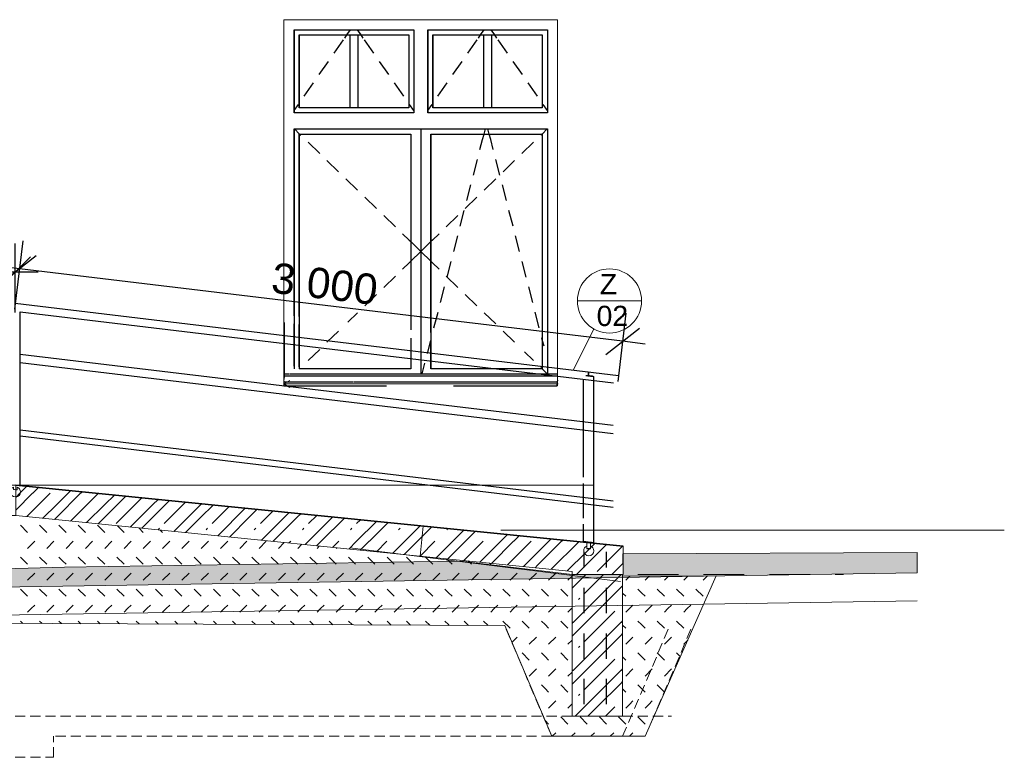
# Model space of a CAD drawing. Header units: millimetres. Extents: x 126830 to 197420, y -10585 to 21156.
# Tile 56 of 100: x 182901 to 187763, y -5139 to -1495. Entities that reach past the tile are written whole.
import ezdxf

# ---------------------------------------------------------------- set-up
doc = ezdxf.new("R2010")
doc.units = ezdxf.units.MM
doc.header["$MEASUREMENT"] = 0
for name, pattern in [('Čárkovaná', [325, 200, -125]), ('čárkovaná 3', [75, 50, -25]), ('Čárkovaná M', [225, 125, -100])]:
    doc.linetypes.add(name, pattern=pattern)
for name, color, linetype in [('Konstrukce - nenosné', 7, 'Continuous'), ('Nové_0', 7, 'Continuous'), ('Nové_Konstrukce - nosné', 7, 'Continuous'), ('Nové_Kóty - SP', 7, 'Continuous'), ('Popis', 7, 'Continuous'), ('Popis_CZ', 7, 'Continuous'), ('Situace - terén', 7, 'Continuous'), ('TZB - VZT', 7, 'Continuous'), ('Výplně - Povrchové', 7, 'Continuous')]:
    doc.layers.add(name, color=color, linetype=linetype)
doc.styles.add('GENEROVANÝ_STYL_1', font='txt')
doc.styles.add('GENEROVANÝ_STYL_2', font='txt')
doc.dimstyles.new('GENEROVANÝ_STYL__7', dxfattribs={"dimtxt": 150, "dimasz": 142.5, "dimexe": 0.18, "dimexo": 200, "dimgap": 0, "dimtad": 1, "dimdec": 0, "dimzin": 0, "dimdsep": 46, "dimtxsty": 'GENEROVANÝ_STYL_2', "dimblk": 'ARROWHEAD_6', "dimblk1": 'ARROWHEAD_6', "dimblk2": 'ARROWHEAD_6', "dimcen": 0.09, "dimclrd": 1, "dimclre": 1, "dimclrt": 1, "dimazin": 0, "dimtfac": 1, "dimtdec": 4, "dimtmove": 0, "dimatfit": 3, "dimfxl": 1, "dimtolj": 1, "dimtzin": 0, "dimarcsym": 0})
doc.dimstyles.new('GENEROVANÝ_STYL__8', dxfattribs={"dimtxt": 150, "dimasz": 142.5, "dimexe": 0.18, "dimexo": 200, "dimgap": 0, "dimtad": 1, "dimtih": 1, "dimtoh": 1, "dimdec": 0, "dimzin": 0, "dimdsep": 46, "dimtxsty": 'GENEROVANÝ_STYL_2', "dimblk": 'ARROWHEAD_6', "dimblk1": 'ARROWHEAD_6', "dimblk2": 'ARROWHEAD_6', "dimcen": 0.09, "dimclrd": 1, "dimclre": 1, "dimclrt": 1, "dimazin": 0, "dimtfac": 1, "dimtdec": 4, "dimtmove": 0, "dimatfit": 3, "dimfxl": 1, "dimtolj": 1, "dimtzin": 0, "dimarcsym": 0})

# ---------------------------------------------------------------- blocks, each defined once
blk = doc.blocks.new('*X170', base_point=(40059.5, 0))
at = {"layer": 'Konstrukce - nenosné', "color": 7, "linetype": 'Continuous', "lineweight": 13}
for p, q in [((182881.4, -3855.5), (182902.1, -3834.9)), ((182881.4, -3918), (182964.6, -3834.9)), ((182902.1, -3834.9), (182936.8, -3800.2)), ((182936.4, -3950.2), (183051.7, -3834.9)), ((182965.3, -3834.9), (182994.3, -3806)), ((183083.7, -3890.8), (183139.6, -3834.9)), ((183083.7, -3953.3), (183202.1, -3834.9)), ((183139.6, -3834.9), (183152.6, -3821.9)), ((183152.3, -3971.9), (183288.6, -3835.5)), ((183202.8, -3834.9), (183210.1, -3827.6)), ((183321.2, -3890.8), (183368.4, -3843.5)), ((183321.2, -3953.3), (183425.2, -3849.2)), ((183377, -3984.6), (183504.4, -3857.2)), ((183558.7, -3890.8), (183584.3, -3865.2)), ((183558.7, -3953.3), (183641.1, -3870.9)), ((183614.5, -3984.6), (183720.2, -3878.9)), ((183796.2, -3890.8), (183800.1, -3886.9)), ((183015.6, -3958.1), (183083.7, -3890)), ((183231.4, -3979.8), (183321.2, -3890)), ((183447.2, -4001.5), (183558.7, -3890)), ((183663, -4023.2), (183796.2, -3890)), ((183796.2, -3953.3), (183856.9, -3892.6)), ((183852, -3984.6), (183936.1, -3900.5)), ((183878.8, -4044.9), (184015.2, -3908.5)), ((184033.7, -3953.3), (184072.7, -3914.3)), ((184089.5, -3984.6), (184151.9, -3922.2)), ((184094.7, -4066.6), (184231.1, -3930.2)), ((184271.2, -3953.3), (184288.6, -3935.9)), ((183073.1, -3963.9), (183083.7, -3953.3)), ((183288.9, -3985.6), (183321.2, -3953.3)), ((183504.7, -4007.3), (183558.7, -3953.3)), ((183720.5, -4029), (183796.2, -3953.3)), ((183936.3, -4050.7), (184033.7, -3953.3)), ((184152.8, -4071.7), (184271.2, -3953.3)), ((184327, -3984.6), (184367.7, -3943.9)), ((184327.1, -4071.7), (184446.9, -3951.8)), ((184390.3, -4071.7), (184504.4, -3957.6)), ((184564.5, -3984.6), (184583.6, -3965.6)), ((184564.6, -4071.7), (184662.7, -3973.5)), ((184627.8, -4071.7), (184720.2, -3979.3)), ((183584.6, -4014.5), (183591.7, -4007.5)), ((183822.1, -4014.5), (183829.2, -4007.5)), ((184059.6, -4014.5), (184066.7, -4007.5)), ((184297.1, -4014.5), (184304.2, -4007.5)), ((184534.6, -4014.5), (184541.7, -4007.5)), ((184772.1, -4014.5), (184779.2, -4007.5)), ((184802.1, -4071.7), (184878.6, -3995.2)), ((184865.3, -4071.7), (184936, -4001)), ((185009.6, -4014.5), (185015.2, -4008.9)), ((185039.6, -4071.7), (185094.4, -4016.9)), ((185102.8, -4071.7), (185151.9, -4022.6)), ((184151.4, -4072.3), (184152.1, -4071.7)), ((184230.6, -4080.2), (184239.2, -4071.7)), ((184310.5, -4088.3), (184327.1, -4071.7)), ((184367.3, -4094), (184389.6, -4071.7)), ((184446.4, -4101.9), (184476.7, -4071.7)), ((184526.3, -4110), (184564.6, -4071.7)), ((184583.1, -4115.7), (184627.1, -4071.7)), ((184662.2, -4123.6), (184714.2, -4071.7)), ((184746.2, -4127.5), (184802.1, -4071.7)), ((184798.9, -4137.4), (184864.6, -4071.7)), ((184878, -4145.3), (184951.7, -4071.7)), ((184983.7, -4127.5), (185039.6, -4071.7)), ((185014.7, -4159.1), (185102.1, -4071.7)), ((185093.8, -4167), (185189.2, -4071.7)), ((185221.2, -4127.5), (185277.1, -4071.7)), ((185230.5, -4180.8), (185339.6, -4071.7)), ((185277.1, -4071.7), (185310.2, -4038.5)), ((185309.7, -4188.7), (185426.7, -4071.7)), ((185340.3, -4071.7), (185367.7, -4044.3)), ((185458.7, -4127.5), (185514.6, -4071.7)), ((185458.7, -4190), (185577.1, -4071.7)), ((185514.6, -4071.7), (185526, -4060.2)), ((185525.5, -4210.4), (185662, -4073.9)), ((185577.8, -4071.7), (185583.5, -4066)), ((185696.2, -4127.5), (185741.9, -4081.9)), ((184741.4, -4131.6), (184746.2, -4126.8)), ((184957.2, -4153.3), (184983.7, -4126.8)), ((185173, -4175), (185221.2, -4126.8)), ((185388.8, -4196.7), (185458.7, -4126.8)), ((185604.6, -4218.4), (185696.2, -4126.8)), ((185696.2, -4190), (185798.7, -4087.6)), ((185752, -4221.3), (185877.8, -4095.5)), ((185825, -4235.5), (185880.8, -4179.7)), ((185446.3, -4202.4), (185458.7, -4190)), ((185650.7, -4235.5), (185696.2, -4190))]:
    blk.add_line(p, q, dxfattribs=at)
blk = doc.blocks.new('výplň_39_2', base_point=(40059.5, 0))
at = {"layer": 'Konstrukce - nenosné', "color": 7, "linetype": 'Continuous', "lineweight": 13, "flags": 128}
blk.add_lwpolyline([(182881.4, -3944.6), (182881.4, -3794.6), (185880.8, -4095.8), (185880.8, -4235.5), (185628.4, -4235.5), (185628.4, -4220.7)], close=True, dxfattribs=at)
at = {"layer": 'Konstrukce - nenosné', "color": 7, "linetype": 'Continuous', "lineweight": 13}
blk.add_blockref('*X170', (40059.5, 0), dxfattribs=at)
blk = doc.blocks.new('Čára_39_2', base_point=(184205.8, -3294.6))
at = {"layer": 'Popis', "color": 7, "linetype": 'Continuous', "lineweight": 13}
for q in [(184234.5, -3278.1), (185559.5, -3294.6), (184234.5, -3311.2)]:
    blk.add_line((184205.8, -3294.6), q, dxfattribs=at)
blk = doc.blocks.new('Čára_40_2', base_point=(182483.3, -3794.6))
at = {"layer": 'Popis', "color": 7, "linetype": 'Continuous', "lineweight": 13}
for q in [(182512, -3778.1), (185735.7, -3794.6), (182512, -3811.2)]:
    blk.add_line((182483.3, -3794.6), q, dxfattribs=at)
blk = doc.blocks.new('*D246', base_point=(40059.5, 0))
at = {"layer": 'Nové_Kóty - SP', "color": 1, "linetype": 'Continuous', "lineweight": 25}
for p, q in [((182916.2, -2586.6), (182875.6, -2924.8)), ((182982.9, -2660.7), (182816.1, -2791.7)), ((182899.5, -2726.2), (182787.8, -2712.8)), ((185878, -3083.7), (182899.5, -2726.2)), ((185894.8, -2944.1), (185854.2, -3282.3)), ((185794.6, -3149.2), (185961.4, -3018.2)), ((185989.7, -3097.1), (185878, -3083.7))]:
    blk.add_line(p, q, dxfattribs=at)
at = {"layer": 'Nové_Kóty - SP', "color": 1, "lineweight": 25, "insert": (184137.7, -2844.6), "char_height": 150, "attachment_point": 7, "rotation": 353.1557, "style": 'GENEROVANÝ_STYL_2'}
blk.add_mtext('\\A1;{\\pql;\\fArial|b0|i0|c0|p38;3\xa0000}', dxfattribs=at)
blk = doc.blocks.new('ARROWHEAD_6')
at = {"color": 0, "linetype": 'Continuous', "lineweight": 0}
for p, q in [((-0.5, -0.5), (0.5, 0.5)), ((0, 0), (-1, 0))]:
    blk.add_line(p, q, dxfattribs=at)
blk = doc.blocks.new('*D247', base_point=(40059.5, 0))
at = {"layer": 'Nové_Kóty - SP', "color": 1, "linetype": 'Continuous', "lineweight": 25}
for p, q in [((180861.2, -2941.2), (180861.2, -2600.6)), ((182879.2, -2941.2), (182879.2, -2600.6)), ((180936.2, -2666.2), (180786.2, -2816.2)), ((182804.2, -2816.2), (182954.2, -2666.2)), ((180748.7, -2741.2), (180861.2, -2741.2)), ((180861.2, -2741.2), (182879.2, -2741.2)), ((182879.2, -2741.2), (182991.7, -2741.2))]:
    blk.add_line(p, q, dxfattribs=at)
at = {"layer": 'Nové_Kóty - SP', "color": 1, "lineweight": 25, "insert": (181642.5, -2711.2), "char_height": 150, "attachment_point": 7, "style": 'GENEROVANÝ_STYL_2'}
blk.add_mtext('\\A1;{\\pql;\\fArial|b0|i0|c0|p38;2020}', dxfattribs=at)
blk = doc.blocks.new('*X295', base_point=(40059.5, 0))
at = {"layer": 'Konstrukce - nenosné', "color": 7, "linetype": 'Continuous', "lineweight": 13}
for p, q in [((185628.4, -4240.7), (185633.6, -4235.5)), ((185633.6, -4236.2), (185634.3, -4235.5)), ((185633.6, -4298.7), (185696.8, -4235.5)), ((185689.5, -4417.1), (185871.1, -4235.5)), ((185689.5, -4330), (185784, -4235.5)), ((185871.1, -4236.2), (185871.8, -4235.5)), ((185628.4, -4304), (185633.6, -4298.7)), ((185752.8, -4417.1), (185871.1, -4298.7)), ((185871.1, -4298.7), (185878.4, -4291.5)), ((185659.6, -4359.9), (185666.6, -4352.9)), ((185633.6, -4473), (185689.5, -4417.1)), ((185633.6, -4535.5), (185752, -4417.1)), ((185689.5, -4566.8), (185839.1, -4417.1)), ((185628.4, -4477.5), (185633.6, -4472.2)), ((185689.5, -4653.9), (185871.1, -4472.2)), ((185871.1, -4473), (185878.4, -4465.7)), ((185628.4, -4540.7), (185633.6, -4535.5)), ((185752.8, -4653.9), (185871.1, -4535.5)), ((185871.1, -4535.5), (185878.4, -4528.2)), ((185659.6, -4596.7), (185666.6, -4589.6)), ((185633.6, -4709.7), (185689.5, -4653.9)), ((185633.6, -4772.2), (185752, -4653.9)), ((185689.5, -4803.5), (185839.1, -4653.9)), ((185628.4, -4714.2), (185633.6, -4709)), ((185689.5, -4890.6), (185871.1, -4709)), ((185871.1, -4709.7), (185878.4, -4702.5)), ((185628.4, -4777.5), (185633.6, -4772.2)), ((185752.8, -4890.6), (185871.1, -4772.2)), ((185871.1, -4772.2), (185878.4, -4765)), ((185659.6, -4833.4), (185666.6, -4826.4)), ((185644.6, -4935.5), (185689.5, -4890.6)), ((185707.1, -4935.5), (185752, -4890.6)), ((185794.2, -4935.5), (185839.1, -4890.6))]:
    blk.add_line(p, q, dxfattribs=at)
blk = doc.blocks.new('výplň_70_2', base_point=(40059.5, 0))
at = {"layer": 'Konstrukce - nenosné', "color": 7, "linetype": 'Continuous', "lineweight": 13, "flags": 128}
blk.add_lwpolyline([(185878.4, -4935.5), (185628.4, -4935.5), (185628.4, -4235.5), (185878.4, -4235.5)], close=True, dxfattribs=at)
at = {"layer": 'Konstrukce - nenosné', "color": 7, "linetype": 'Continuous', "lineweight": 13}
blk.add_blockref('*X295', (40059.5, 0), dxfattribs=at)
blk = doc.blocks.new('*X297', base_point=(40059.5, 0))
at = {"layer": 'Výplně - Povrchové', "color": 7, "linetype": 'Continuous', "lineweight": 13}
for p, q in [((182939.7, -4027.8), (182904.3, -3992.4)), ((183035, -4027.8), (182999.6, -3992.4)), ((183112.6, -4010.1), (183094.9, -3992.4)), ((183130.3, -4027.8), (183112.6, -4010.1)), ((183225.6, -4027.8), (183190.2, -3992.4)), ((183320.9, -4027.8), (183285.5, -3992.4)), ((183416.2, -4027.8), (183383.5, -3995.1)), ((183511.5, -4027.8), (183489.5, -4005.8)), ((183606.8, -4027.8), (183595.4, -4016.4)), ((183702.1, -4027.8), (183701.4, -4027.1)), ((182939.7, -4106.7), (182975.1, -4071.4)), ((183035, -4106.7), (183070.4, -4071.4)), ((183130.3, -4106.7), (183165.7, -4071.4)), ((183225.6, -4106.7), (183261, -4071.4)), ((183320.9, -4106.7), (183356.3, -4071.4)), ((183416.2, -4106.7), (183451.6, -4071.4)), ((183511.5, -4106.7), (183546.9, -4071.4)), ((183606.8, -4106.7), (183642.2, -4071.4)), ((183702.1, -4106.7), (183737.5, -4071.4)), ((183797.4, -4106.7), (183832.8, -4071.4)), ((183892.7, -4106.7), (183928.1, -4071.4)), ((183988, -4106.7), (184023.4, -4071.4)), ((184083.3, -4106.7), (184118.7, -4071.4)), ((184178.6, -4106.7), (184207.4, -4077.9)), ((184273.9, -4106.7), (184294, -4086.6)), ((184369.2, -4106.7), (184380.6, -4095.3)), ((184464.5, -4106.7), (184467.2, -4104)), ((182939.7, -4185.6), (182904.3, -4150.3)), ((183035, -4185.6), (182999.6, -4150.3)), ((183112.6, -4167.9), (183094.9, -4150.3)), ((183130.3, -4185.6), (183112.6, -4167.9)), ((183225.6, -4185.6), (183190.2, -4150.3)), ((183320.9, -4185.6), (183285.5, -4150.3)), ((183416.2, -4185.6), (183380.8, -4150.3)), ((183511.5, -4185.6), (183476.1, -4150.3)), ((183589.1, -4167.9), (183571.4, -4150.3)), ((183606.8, -4185.6), (183589.1, -4167.9)), ((183702.1, -4185.6), (183666.7, -4150.3)), ((183797.4, -4185.6), (183762, -4150.3)), ((183892.7, -4185.6), (183857.3, -4150.3)), ((183988, -4185.6), (183952.6, -4150.3)), ((184065.6, -4167.9), (184047.9, -4150.3)), ((184083.3, -4185.6), (184065.6, -4167.9)), ((184178.6, -4185.6), (184143.2, -4150.3)), ((184273.9, -4185.6), (184238.5, -4150.3)), ((184369.2, -4185.6), (184333.8, -4150.3)), ((184464.5, -4185.6), (184429.1, -4150.3)), ((184542.1, -4167.9), (184524.4, -4150.3)), ((184559.8, -4185.6), (184542.1, -4167.9)), ((184655.1, -4185.6), (184619.7, -4150.3)), ((184750.4, -4185.6), (184715, -4150.3)), ((184845.7, -4185.6), (184810.3, -4150.3)), ((184941, -4185.6), (184905.6, -4150.3)), ((185018.6, -4167.9), (185009.2, -4158.5)), ((185036.3, -4185.6), (185018.6, -4167.9)), ((185131.6, -4185.6), (185115.1, -4169.2)), ((185226.9, -4185.6), (185221.1, -4179.8)), ((182939.7, -4264.5), (182975.1, -4229.2)), ((183035, -4264.5), (183070.4, -4229.2)), ((183130.3, -4264.5), (183165.7, -4229.2)), ((183225.6, -4264.5), (183261, -4229.2)), ((183320.9, -4264.5), (183356.3, -4229.2)), ((183416.2, -4264.5), (183451.6, -4229.2)), ((183511.5, -4264.5), (183546.9, -4229.2)), ((183606.8, -4264.5), (183642.2, -4229.2)), ((183702.1, -4264.5), (183737.5, -4229.2)), ((183797.4, -4264.5), (183832.8, -4229.2)), ((183892.7, -4264.5), (183928.1, -4229.2)), ((183988, -4264.5), (184023.4, -4229.2)), ((184083.3, -4264.5), (184118.7, -4229.2)), ((184178.6, -4264.5), (184214, -4229.2)), ((184273.9, -4264.5), (184309.3, -4229.2)), ((184369.2, -4264.5), (184404.6, -4229.2)), ((184464.5, -4264.5), (184499.9, -4229.2)), ((184559.8, -4264.5), (184595.2, -4229.2)), ((184655.1, -4264.5), (184690.5, -4229.2)), ((184750.4, -4264.5), (184785.8, -4229.2)), ((184845.7, -4264.5), (184881.1, -4229.2)), ((184941, -4264.5), (184976.4, -4229.2)), ((185036.3, -4264.5), (185071.7, -4229.2)), ((185131.6, -4264.5), (185167, -4229.2)), ((185226.9, -4264.5), (185262.3, -4229.2)), ((185322.2, -4264.5), (185357.6, -4229.2)), ((185417.5, -4264.5), (185452.9, -4229.2)), ((185512.8, -4264.5), (185548.2, -4229.2)), ((185608.1, -4264.5), (185628.4, -4244.3)), ((185894, -4264.5), (185913.8, -4244.8)), ((185989.3, -4264.5), (186009.5, -4244.3)), ((186084.6, -4264.5), (186105.2, -4243.9)), ((186179.9, -4264.5), (186201, -4243.5)), ((186275.2, -4264.5), (186296.7, -4243)), ((182939.7, -4343.5), (182904.3, -4308.1)), ((183035, -4343.5), (182999.6, -4308.1)), ((183112.6, -4325.8), (183094.9, -4308.1)), ((183130.3, -4343.5), (183112.6, -4325.8)), ((183225.6, -4343.5), (183190.2, -4308.1)), ((183320.9, -4343.5), (183285.5, -4308.1)), ((183416.2, -4343.5), (183380.8, -4308.1)), ((183511.5, -4343.5), (183476.1, -4308.1)), ((183589.1, -4325.8), (183571.4, -4308.1)), ((183606.8, -4343.5), (183589.1, -4325.8)), ((183702.1, -4343.5), (183666.7, -4308.1)), ((183797.4, -4343.5), (183762, -4308.1)), ((183892.7, -4343.5), (183857.3, -4308.1)), ((183988, -4343.5), (183952.6, -4308.1)), ((184065.6, -4325.8), (184047.9, -4308.1)), ((184083.3, -4343.5), (184065.6, -4325.8)), ((184178.6, -4343.5), (184143.2, -4308.1)), ((184273.9, -4343.5), (184238.5, -4308.1)), ((184369.2, -4343.5), (184333.8, -4308.1)), ((184464.5, -4343.5), (184429.1, -4308.1)), ((184542.1, -4325.8), (184524.4, -4308.1)), ((184559.8, -4343.5), (184542.1, -4325.8)), ((184655.1, -4343.5), (184619.7, -4308.1)), ((184750.4, -4343.5), (184715, -4308.1)), ((184845.7, -4343.5), (184810.3, -4308.1)), ((184941, -4343.5), (184905.6, -4308.1)), ((185018.6, -4325.8), (185000.9, -4308.1)), ((185036.3, -4343.5), (185018.6, -4325.8)), ((185131.6, -4343.5), (185096.2, -4308.1)), ((185226.9, -4343.5), (185191.5, -4308.1)), ((185322.2, -4343.5), (185286.8, -4308.1)), ((185417.5, -4343.5), (185382.1, -4308.1)), ((185495.1, -4325.8), (185477.4, -4308.1)), ((185512.8, -4343.5), (185495.1, -4325.8)), ((185608.1, -4343.5), (185572.7, -4308.1)), ((185971.6, -4325.8), (185953.9, -4308.1)), ((185989.3, -4343.5), (185971.6, -4325.8)), ((186084.6, -4343.5), (186049.2, -4308.1)), ((186179.9, -4343.5), (186144.5, -4308.1)), ((186275.2, -4343.5), (186239.8, -4308.1)), ((185894, -4343.5), (185878.4, -4327.8)), ((182939.7, -4422.4), (182957.4, -4404.7)), ((182957.4, -4404.7), (182975.1, -4387)), ((183035, -4422.4), (183052.7, -4404.7)), ((183052.7, -4404.7), (183070.4, -4387)), ((183130.3, -4422.4), (183148, -4404.7)), ((183148, -4404.7), (183165.7, -4387)), ((183225.6, -4422.4), (183243.3, -4404.7)), ((183243.3, -4404.7), (183261, -4387)), ((183320.9, -4422.4), (183338.6, -4404.7)), ((183338.6, -4404.7), (183356.3, -4387)), ((183416.2, -4422.4), (183433.9, -4404.7)), ((183433.9, -4404.7), (183451.6, -4387)), ((183511.5, -4422.4), (183529.2, -4404.7)), ((183529.2, -4404.7), (183546.9, -4387)), ((183606.8, -4422.4), (183624.5, -4404.7)), ((183624.5, -4404.7), (183642.2, -4387)), ((183702.1, -4422.4), (183719.8, -4404.7)), ((183719.8, -4404.7), (183737.5, -4387)), ((183797.4, -4422.4), (183815.1, -4404.7)), ((183815.1, -4404.7), (183832.8, -4387)), ((183892.7, -4422.4), (183910.4, -4404.7)), ((183910.4, -4404.7), (183928.1, -4387)), ((183988, -4422.4), (184005.7, -4404.7)), ((184005.7, -4404.7), (184023.4, -4387)), ((184083.3, -4422.4), (184101, -4404.7)), ((184101, -4404.7), (184118.7, -4387)), ((184178.6, -4422.4), (184196.3, -4404.7)), ((184196.3, -4404.7), (184214, -4387)), ((184273.9, -4422.4), (184291.6, -4404.7)), ((184291.6, -4404.7), (184309.3, -4387)), ((184369.2, -4422.4), (184386.9, -4404.7)), ((184386.9, -4404.7), (184404.6, -4387)), ((184464.5, -4422.4), (184482.2, -4404.7)), ((184482.2, -4404.7), (184499.9, -4387)), ((184559.8, -4422.4), (184577.5, -4404.7)), ((184577.5, -4404.7), (184595.2, -4387)), ((184655.1, -4422.4), (184672.8, -4404.7)), ((184672.8, -4404.7), (184690.5, -4387)), ((184750.4, -4422.4), (184768.1, -4404.7)), ((184768.1, -4404.7), (184785.8, -4387)), ((184845.7, -4422.4), (184863.4, -4404.7)), ((184863.4, -4404.7), (184881.1, -4387)), ((184941, -4422.4), (184958.7, -4404.7)), ((184958.7, -4404.7), (184976.4, -4387)), ((185036.3, -4422.4), (185054, -4404.7)), ((185054, -4404.7), (185071.7, -4387)), ((185131.6, -4422.4), (185149.3, -4404.7)), ((185149.3, -4404.7), (185167, -4387)), ((185226.9, -4422.4), (185244.6, -4404.7)), ((185244.6, -4404.7), (185262.3, -4387)), ((185322.2, -4422.4), (185339.9, -4404.7)), ((185339.9, -4404.7), (185357.6, -4387)), ((185417.5, -4422.4), (185435.2, -4404.7)), ((185435.2, -4404.7), (185452.9, -4387)), ((185512.8, -4422.4), (185530.5, -4404.7)), ((185530.5, -4404.7), (185548.2, -4387)), ((185608.1, -4422.4), (185625.8, -4404.7)), ((185625.8, -4404.7), (185628.4, -4402.1)), ((185894, -4422.4), (185911.7, -4404.7)), ((185911.7, -4404.7), (185929.4, -4387)), ((185989.3, -4422.4), (186007, -4404.7)), ((186007, -4404.7), (186024.7, -4387)), ((186084.6, -4422.4), (186102.3, -4404.7)), ((186102.3, -4404.7), (186120, -4387)), ((186179.9, -4422.4), (186197.6, -4404.7)), ((186197.6, -4404.7), (186215.3, -4387)), ((182916, -4477.6), (182904.3, -4465.9)), ((183011.7, -4478), (182999.6, -4465.9)), ((183107.5, -4478.5), (183094.9, -4465.9)), ((183203.2, -4478.9), (183190.2, -4465.9)), ((183298.9, -4479.3), (183285.5, -4465.9)), ((183394.7, -4479.8), (183380.8, -4465.9)), ((183490.4, -4480.2), (183476.1, -4465.9)), ((183586.2, -4480.6), (183571.4, -4465.9)), ((183681.9, -4481.1), (183666.7, -4465.9)), ((183777.6, -4481.5), (183762, -4465.9)), ((183873.4, -4481.9), (183857.3, -4465.9)), ((183969.1, -4482.4), (183952.6, -4465.9)), ((184064.8, -4482.8), (184047.9, -4465.9)), ((184160.6, -4483.2), (184143.2, -4465.9)), ((184256.3, -4483.7), (184238.5, -4465.9)), ((184352, -4484.1), (184333.8, -4465.9)), ((184447.8, -4484.5), (184429.1, -4465.9)), ((184542.1, -4483.6), (184524.4, -4465.9)), ((184639.2, -4485.4), (184619.7, -4465.9)), ((184735, -4485.9), (184715, -4465.9)), ((184830.7, -4486.3), (184810.3, -4465.9)), ((184926.4, -4486.7), (184905.6, -4465.9)), ((185018.6, -4483.6), (185000.9, -4465.9)), ((185117.9, -4487.6), (185096.2, -4465.9)), ((185213.6, -4488), (185191.5, -4465.9)), ((185322.2, -4501.3), (185286.8, -4465.9)), ((185417.5, -4501.3), (185382.1, -4465.9)), ((185495.1, -4483.6), (185477.4, -4465.9)), ((185608.1, -4501.3), (185572.7, -4465.9)), ((185971.6, -4483.6), (185953.9, -4465.9)), ((186084.6, -4501.3), (186049.2, -4465.9)), ((186179.9, -4501.3), (186144.5, -4465.9)), ((186240.9, -4467), (186239.8, -4465.9)), ((184543.5, -4485), (184542.1, -4483.6)), ((185022.2, -4487.2), (185018.6, -4483.6)), ((185512.8, -4501.3), (185495.1, -4483.6)), ((185894, -4501.3), (185878.4, -4485.7)), ((185989.3, -4501.3), (185971.6, -4483.6)), ((185331.1, -4571.3), (185357.6, -4544.9)), ((185417.5, -4580.2), (185452.9, -4544.9)), ((185512.8, -4580.2), (185548.2, -4544.9)), ((185608.1, -4580.2), (185628.4, -4559.9)), ((185894, -4580.2), (185929.4, -4544.9)), ((185989.3, -4580.2), (186024.7, -4544.9)), ((186084.6, -4580.2), (186120, -4544.9)), ((186179.9, -4580.2), (186199.7, -4560.4)), ((185417.5, -4659.1), (185382.1, -4623.8)), ((185495.1, -4641.4), (185477.4, -4623.8)), ((185512.8, -4659.1), (185495.1, -4641.4)), ((185608.1, -4659.1), (185572.7, -4623.8)), ((185894, -4659.1), (185878.4, -4643.5)), ((185971.6, -4641.4), (185953.9, -4623.8)), ((185989.3, -4659.1), (185971.6, -4641.4)), ((186084.6, -4659.1), (186049.2, -4623.8)), ((186163.5, -4642.7), (186144.5, -4623.8)), ((185417.5, -4738), (185452.9, -4702.7)), ((185512.8, -4738), (185548.2, -4702.7)), ((185894, -4738), (185929.4, -4702.7)), ((185989.3, -4738), (186024.7, -4702.7)), ((186084.6, -4738), (186120, -4702.7)), ((185608.1, -4738), (185628.4, -4717.8)), ((185495.1, -4799.3), (185477.4, -4781.6)), ((185512.8, -4817), (185495.1, -4799.3)), ((185608.1, -4817), (185572.7, -4781.6)), ((185894, -4817), (185878.4, -4801.3)), ((185971.6, -4799.3), (185953.9, -4781.6)), ((185989.3, -4817), (185971.6, -4799.3)), ((186084.6, -4817), (186049.2, -4781.6)), ((185530.5, -4878.2), (185548.2, -4860.5)), ((185911.7, -4878.2), (185929.4, -4860.5)), ((186007, -4878.2), (186024.7, -4860.5)), ((185512.8, -4895.9), (185530.5, -4878.2)), ((185608.1, -4895.9), (185625.8, -4878.2)), ((185625.8, -4878.2), (185628.4, -4875.6)), ((185894, -4895.9), (185911.7, -4878.2)), ((185989.3, -4895.9), (186007, -4878.2)), ((185495.1, -4957.1), (185495, -4957)), ((185512.8, -4974.8), (185495.1, -4957.1)), ((185608.1, -4974.8), (185572.7, -4939.4)), ((185703.4, -4974.8), (185668, -4939.4)), ((185798.7, -4974.8), (185763.3, -4939.4)), ((185894, -4974.8), (185858.6, -4939.4)), ((185971.6, -4957.1), (185953.9, -4939.4)), ((185989.3, -4974.8), (185971.6, -4957.1)), ((185531, -5035.5), (185548.2, -5018.4)), ((185626.3, -5035.5), (185643.5, -5018.4)), ((185721.6, -5035.5), (185738.8, -5018.4)), ((185816.9, -5035.5), (185834.1, -5018.4)), ((185912.2, -5035.5), (185929.4, -5018.4))]:
    blk.add_line(p, q, dxfattribs=at)
blk = doc.blocks.new('výplň_71_2', base_point=(40059.5, 0))
at = {"layer": 'Výplně - Povrchové', "color": 1, "linetype": 'Continuous', "lineweight": 13, "flags": 128}
blk.add_lwpolyline([(179805.5, -4340.6), (180168.7, -5139.3), (180526.6, -5139.3), (180824.1, -4468.1), (185295.9, -4488.4), (185528.4, -5035.5), (185990.4, -5035.5), (186339.6, -4242.8), (185878.4, -4244.9), (185878.4, -4935.5), (185628.4, -4935.5), (185628.4, -4470.8), (185628.4, -4220.7), (182881.4, -3944.6), (181002.3, -3944.6), (180478.7, -4238.3), (180478.7, -4473.5), (180478.7, -5039.3), (180230.9, -5039.3), (180230.9, -4338.8)], close=True, dxfattribs=at)
at = {"layer": 'Výplně - Povrchové', "color": 7, "linetype": 'Continuous', "lineweight": 13}
blk.add_blockref('*X297', (40059.5, 0), dxfattribs=at)

msp = doc.modelspace()

# ---------------------------------------------------------------- hatches: boundary and pattern name
at = {"layer": 'Situace - terén', "linetype": 'Continuous', "lineweight": 0}
msp.add_hatch(color=255, dxfattribs=at).paths.add_polyline_path([(183122.4, -4200.3), (175199.5, -4417.8), (187333.2, -4227.2), (187333.2, -4127), (185879.9, -4133.3), (185880.8, -4235.5), (185628.4, -4235.5), (185079.3, -4169.6), (184847.6, -4173.3), (184847, -4173.2)])

# ---------------------------------------------------------------- linework, layer by layer
at = {"color": 1, "linetype": 'Continuous', "lineweight": 18}
msp.add_line((187763, -4016.5), (185276.6, -4016.5), dxfattribs=at)
at = {"color": 8, "linetype": 'Continuous', "lineweight": 13}
msp.add_line((185867.1, -4270.4), (184531.2, -4103.9), dxfattribs=at)
at = {"layer": 'Nové_0', "color": 1, "linetype": 'Continuous', "lineweight": 25}
for p, q in [((182879.2, -2894.6), (185857.8, -3252.1)), ((182904.2, -3511.5), (182904.2, -2937.8)), ((182904.2, -2937.8), (185832.8, -3289.4)), ((182904.2, -3147.5), (185830.8, -3498.8)), ((182904.2, -3187.8), (185830.8, -3539.1)), ((185695.8, -3252.6), (185698.2, -3252.9)), ((185698.2, -3252.9), (185702.1, -3253.4)), ((185702.1, -3253.4), (185706.3, -3253.9)), ((185706.3, -3253.9), (185710.7, -3254.4)), ((185708.7, -3250.8), (185708.3, -3254.1)), ((185708.4, -3254.1), (185708.8, -3250.8)), ((185710.8, -3254.4), (185708.4, -3254.1)), ((185709.1, -3247.5), (185708.7, -3250.8)), ((185708.8, -3250.8), (185709.2, -3247.5)), ((185709.5, -3244.3), (185709.1, -3247.5)), ((185709.2, -3247.5), (185709.6, -3244.3)), ((185709.8, -3241.5), (185709.5, -3244.3)), ((185709.6, -3244.3), (185709.9, -3241.5)), ((185710.1, -3239.1), (185709.8, -3241.5)), ((185709.9, -3241.5), (185710.2, -3239.1)), ((185710.4, -3237.1), (185710.1, -3239.1)), ((185710.2, -3239.1), (185710.4, -3237.1)), ((185710.4, -3237.1), (185710.6, -3235.6)), ((185710.6, -3235.6), (185710.4, -3237.1)), ((185710.6, -3235.6), (185710.7, -3234.7)), ((185710.7, -3234.7), (185710.6, -3235.6)), ((185710.7, -3234.7), (185710.7, -3234.4)), ((185710.7, -3234.4), (185710.7, -3234.7)), ((185710.7, -3254.4), (185715, -3254.9)), ((185715.1, -3254.9), (185710.8, -3254.4)), ((185715, -3254.9), (185719.2, -3255.4)), ((185719.4, -3255.4), (185715.1, -3254.9)), ((185719.2, -3255.4), (185723.2, -3255.9)), ((185723.3, -3255.9), (185719.4, -3255.4)), ((185723.2, -3255.9), (185726.7, -3256.3)), ((185726.9, -3256.3), (185723.3, -3255.9)), ((185726.7, -3256.3), (185729.8, -3256.7)), ((185729.9, -3256.7), (185726.9, -3256.3)), ((185729.8, -3256.7), (185732.3, -3257)), ((185732.3, -3257), (185729.9, -3256.7)), ((185732.3, -3257), (185734.2, -3257.2)), ((185734.2, -3257.2), (185735.3, -3257.4)), ((185735.3, -3257.4), (185735.7, -3257.4)), ((185735.7, -4078.4), (185735.7, -3257.4)), ((185685.7, -3755.8), (185685.7, -3271.7)), ((182904.2, -3653.7), (182904.2, -3511.2)), ((182904.2, -3521.1), (185830.8, -3872.4)), ((182904.2, -3551.3), (185830.8, -3902.6)), ((182904.2, -3788.3), (182904.2, -3653.7)), ((182900.9, -3788.1), (182902.7, -3788.3)), ((182901.2, -3788), (182903.1, -3788.2)), ((182902.7, -3788.3), (182903.8, -3788.3)), ((182903.1, -3788.2), (182904.2, -3788.3)), ((182903.8, -3788.3), (182904.2, -3788.3)), ((182904.2, -3788.3), (182904.6, -3788.4)), ((185685.7, -3957.3), (185685.7, -3786)), ((185685.7, -4072.4), (185685.7, -3987.5)), ((185685.7, -4072.4), (185685.9, -4072.4)), ((185685.9, -4072.4), (185686.1, -4072.5)), ((185686.1, -4072.5), (185687.2, -4072.6)), ((185687.2, -4072.6), (185689, -4072.8)), ((185689, -4072.8), (185691.5, -4073.1)), ((185691.5, -4073.1), (185694.6, -4073.5)), ((185694.6, -4073.5), (185698.2, -4073.9)), ((185698.2, -4073.9), (185702.1, -4074.4)), ((185702.1, -4074.4), (185706.3, -4074.9)), ((185706.3, -4074.9), (185710.7, -4075.4)), ((185710.7, -4075.4), (185715, -4075.9)), ((185715, -4075.9), (185719.2, -4076.4)), ((185719.2, -4076.4), (185723.2, -4076.9)), ((185723.2, -4076.9), (185726.7, -4077.3)), ((185726.7, -4077.3), (185729.8, -4077.7)), ((185729.8, -4077.7), (185732.3, -4078)), ((185732.3, -4078), (185734.2, -4078.2)), ((185734.2, -4078.2), (185735.3, -4078.4)), ((185735.3, -4078.4), (185735.7, -4078.4))]:
    msp.add_line(p, q, dxfattribs=at)
at = {"layer": 'Nové_Konstrukce - nosné', "color": 1, "linetype": 'Continuous', "lineweight": 25}
for p, q in [((184256.7, -1954.6), (184256.7, -1544.6)), ((184256.7, -1544.6), (184846.7, -1544.6)), ((184256.8, -1544.6), (184256.8, -1954.6)), ((184517, -1569.6), (184534.4, -1544.6)), ((184586.6, -1569.6), (184569.2, -1544.6)), ((184846.7, -1544.6), (184846.7, -1954.6)), ((184916.7, -1954.6), (184916.7, -1544.6)), ((184916.7, -1544.6), (185506.7, -1544.6)), ((184916.8, -1544.6), (184916.8, -1954.6)), ((185177, -1569.6), (185194.4, -1544.6)), ((185246.6, -1569.6), (185229.2, -1544.6)), ((185506.7, -1544.6), (185506.7, -1954.6)), ((184281.8, -1929.6), (184281.8, -1569.6)), ((184281.8, -1569.6), (184821.8, -1569.6)), ((184281.8, -1569.6), (184281.8, -1929.6)), ((184454.5, -1659.5), (184500.2, -1593.8)), ((184506.1, -1585.3), (184517, -1569.6)), ((184531.8, -1569.6), (184531.8, -1929.6)), ((184571.8, -1929.6), (184571.8, -1569.6)), ((184597.5, -1585.3), (184586.6, -1569.6)), ((184649.1, -1659.5), (184603.4, -1593.8)), ((184821.8, -1569.6), (184821.8, -1929.6)), ((184941.8, -1929.6), (184941.8, -1569.6)), ((184941.8, -1569.6), (185481.8, -1569.6)), ((184941.8, -1569.6), (184941.8, -1929.6)), ((185114.5, -1659.5), (185160.2, -1593.8)), ((185166.1, -1585.3), (185177, -1569.6)), ((185191.8, -1569.6), (185191.8, -1929.6)), ((185231.8, -1929.6), (185231.8, -1569.6)), ((185257.5, -1585.3), (185246.6, -1569.6)), ((185309.1, -1659.5), (185263.4, -1593.8)), ((185481.8, -1569.6), (185481.8, -1929.6)), ((184380.3, -1766.2), (184426, -1700.5)), ((184723.3, -1766.2), (184677.6, -1700.5)), ((185040.3, -1766.2), (185086, -1700.5)), ((185383.3, -1766.2), (185337.6, -1700.5)), ((184306, -1872.9), (184351.7, -1807.3)), ((184797.6, -1872.9), (184751.9, -1807.3)), ((184966, -1872.9), (185011.7, -1807.3)), ((185457.6, -1872.9), (185411.9, -1807.3)), ((184256.8, -1943.7), (184277.5, -1914)), ((184821.8, -1929.6), (184281.8, -1929.6)), ((184846.7, -1943.6), (184826.1, -1914)), ((184916.8, -1943.7), (184937.5, -1914)), ((185481.8, -1929.6), (184941.8, -1929.6)), ((185506.7, -1943.6), (185486.1, -1914)), ((184846.7, -1954.6), (184256.7, -1954.6)), ((185506.7, -1954.6), (184916.7, -1954.6)), ((184256.7, -2957.4), (184256.7, -2034.6)), ((184256.7, -2034.6), (185506.7, -2034.6)), ((184256.8, -2034.6), (184256.8, -2997.7)), ((184257.6, -2034.6), (184283.4, -2059.6)), ((184881.8, -2034.6), (184881.8, -3073.9)), ((185193.9, -2059.6), (185200.4, -2034.6)), ((185219.7, -2059.6), (185213.3, -2034.6)), ((185506, -2034.6), (185480.2, -2059.6)), ((185506.7, -2034.6), (185506.7, -3109.8)), ((184281.8, -2960.5), (184281.8, -2059.6)), ((184281.8, -2059.6), (184831.8, -2059.6)), ((184281.8, -2059.6), (184281.8, -3000.8)), ((184283.4, -2059.6), (184289.3, -2065.3)), ((184831.8, -2059.6), (184831.8, -3027.6)), ((184931.8, -3039.7), (184931.8, -2059.6)), ((184931.8, -2059.6), (185481.8, -2059.6)), ((184931.8, -2059.6), (184931.8, -3039.8)), ((185174, -2136.7), (185186.8, -2087.1)), ((185186.8, -2087.1), (185193.9, -2059.6)), ((185226.8, -2087.1), (185219.7, -2059.6)), ((185239.6, -2136.7), (185226.8, -2087.1)), ((185480.2, -2059.6), (185474.4, -2065.3)), ((185481.8, -2059.6), (185481.8, -3106.8)), ((184325.2, -2100.1), (184382.6, -2155.8)), ((185438.5, -2100.1), (185381, -2155.8)), ((185141.6, -2262.6), (185161.5, -2185.1)), ((185272.1, -2262.6), (185252.1, -2185.1)), ((184418.5, -2190.6), (184475.9, -2246.3)), ((185345.1, -2190.6), (185287.7, -2246.3)), ((184511.9, -2281.1), (184569.3, -2336.7)), ((185251.8, -2281.1), (185194.3, -2336.7)), ((185109.1, -2388.5), (185129.1, -2311)), ((185304.5, -2388.5), (185284.5, -2311)), ((184605.2, -2371.5), (184662.6, -2427.2)), ((185158.4, -2371.5), (185101, -2427.2)), ((184698.5, -2462), (184756, -2517.7)), ((185065.1, -2462), (185007.6, -2517.7)), ((185076.6, -2514.4), (185096.6, -2436.9)), ((185337, -2514.4), (185317, -2436.9)), ((184791.9, -2552.5), (184824.4, -2584)), ((184971.7, -2552.5), (184939.2, -2584)), ((185044.1, -2640.2), (185064.1, -2562.8)), ((185369.5, -2640.2), (185349.5, -2562.8)), ((184824.4, -2584), (184831.8, -2591.2)), ((184831.8, -2591.2), (184881.8, -2639.6)), ((184931.8, -2591.2), (184881.8, -2639.6)), ((184939.2, -2584), (184931.8, -2591.2)), ((184831.8, -2688.1), (184881.8, -2639.6)), ((184931.8, -2688.1), (184881.8, -2639.6)), ((184791.9, -2726.8), (184824.4, -2695.3)), ((184824.4, -2695.3), (184831.8, -2688.1)), ((184939.2, -2695.3), (184931.8, -2688.1)), ((184971.7, -2726.8), (184939.2, -2695.3)), ((185011.7, -2766.1), (185031.7, -2688.7)), ((185401.9, -2766.1), (185381.9, -2688.7)), ((184698.5, -2817.3), (184756, -2761.6)), ((185065.1, -2817.3), (185007.6, -2761.6)), ((184979.2, -2892), (184999.2, -2814.5)), ((185434.4, -2892), (185414.4, -2814.5)), ((184605.2, -2907.7), (184662.6, -2852.1)), ((185158.4, -2907.7), (185101, -2852.1)), ((184520.7, -2989.6), (184569.3, -2942.5)), ((184946.7, -3017.9), (184966.7, -2940.4)), ((185251.8, -2998.2), (185194.3, -2942.5)), ((185466.9, -3017.9), (185446.9, -2940.4)), ((184206.7, -2991.6), (184206.7, -3244.6)), ((184256.7, -3207.4), (184256.7, -2997.7)), ((184256.8, -2997.7), (184256.8, -3219.6)), ((184281.8, -3210.5), (184281.8, -3000.8)), ((184281.8, -3000.8), (184281.8, -3220)), ((184418.5, -3088.7), (184475.9, -3033)), ((184931.8, -3039.5), (184931.8, -3219.6)), ((185345.1, -3088.7), (185287.7, -3033)), ((184831.8, -3067.8), (184831.8, -3219.6)), ((184881.8, -3073.9), (184881.8, -3244.6)), ((184914.3, -3143.8), (184930.7, -3079.9)), ((184931.8, -3219.6), (184931.8, -3080)), ((185481.8, -3075.8), (185479.4, -3066.3)), ((185490.1, -3107.8), (185481.8, -3075.8)), ((185481.8, -3102.8), (185481.8, -3219.6)), ((185506.7, -3108.7), (185506.7, -3244.6)), ((184325.2, -3179.2), (184382.6, -3123.5)), ((185438.5, -3179.2), (185394.4, -3136.4)), ((184888.3, -3244.6), (184901.8, -3192.2)), ((184206.7, -3254.6), (184206.1, -3272.9)), ((184206.7, -3241.6), (184206.7, -3244.6)), ((184206.7, -3244.6), (184206.7, -3254.6)), ((184206.7, -3244.6), (184231.5, -3244.6)), ((184206.7, -3254.6), (184645.6, -3254.6)), ((184235.7, -3244.6), (185556, -3244.6)), ((184831.8, -3219.6), (184281.8, -3219.6)), ((184644.1, -3254.6), (185556, -3254.6)), ((185481.8, -3219.6), (184931.8, -3219.6)), ((185480.2, -3219.6), (185474.4, -3214)), ((185506, -3244.6), (185480.2, -3219.6)), ((184205.8, -3279.9), (184205.7, -3283.3)), ((184205.7, -3283.3), (184205.7, -3303.3)), ((184205.7, -3283.3), (184548.7, -3283.3)), ((184205.7, -3303.3), (184712.7, -3303.3)), ((184553.3, -3283.3), (185555.7, -3283.3)), ((185043.2, -3303.3), (185555.7, -3303.3)), ((185556, -3275.4), (185555.7, -3283.3)), ((185555.7, -3283.3), (185555.7, -3303.3)), ((185555.7, -3303.3), (185555.7, -3293.3))]:
    msp.add_line(p, q, dxfattribs=at)
at = {"layer": 'Popis', "color": 7, "linetype": 'Continuous', "lineweight": 13}
for p, q in [((184205.8, -1494.6), (185556, -1494.6)), ((184206, -1494.6), (184206, -3294.6))]:
    msp.add_line(p, q, dxfattribs=at)
at = {"layer": 'Popis', "color": 1, "linetype": 'Continuous', "lineweight": 18}
for p, q in [((185972, -2884.3), (185654.8, -2884.3)), ((185636.3, -3225.5), (185735.8, -3022.6))]:
    msp.add_line(p, q, dxfattribs=at)
msp.add_circle((185813.4, -2884.3), 158.6, dxfattribs=at)
at = {"layer": 'Situace - terén', "color": 7, "linetype": 'Continuous', "lineweight": 13}
for p, q in [((185556, -3294.6), (185556, -1494.6)), ((185702.1, -4108.7), (185702.1, -4074.4)), ((185702.1, -4074.4), (185719.2, -4076.4)), ((185719.2, -4076.4), (185719.2, -4108.7)), ((185719.2, -4108.7), (185702.1, -4108.7)), ((187333.2, -4365.9), (169798.1, -4641.3))]:
    msp.add_line(p, q, dxfattribs=at)
at = {"layer": 'Situace - terén', "color": 1, "linetype": 'Čárkovaná M', "lineweight": 25}
for p, q in [((185687.7, -4877.1), (185687.7, -4124.6)), ((185798.4, -4877.1), (185798.4, -4124.6))]:
    msp.add_line(p, q, dxfattribs=at)
at = {"layer": 'Situace - terén', "color": 7, "linetype": 'Čárkovaná', "lineweight": 13}
msp.add_line((185628.4, -4235.5), (186969.1, -4235.5), dxfattribs=at)
at = {"layer": 'Situace - terén', "color": 7, "linetype": 'čárkovaná 3', "lineweight": 13}
for p, q in [((185528.4, -5035.5), (185294.5, -4485.7)), ((185878.4, -5035.5), (186112.3, -4485.7)), ((185990.4, -5035.5), (186224.3, -4485.7)), ((182878.2, -4935.5), (186120, -4935.5)), ((183067.4, -5139.3), (183067.4, -5035.5)), ((185528.4, -5035.5), (183067.4, -5035.5)), ((185778.4, -5035.5), (185528.4, -5035.5)), ((185628.4, -5035.5), (185878.4, -5035.5)), ((185740.4, -5035.5), (185990.4, -5035.5)), ((180478.7, -5139.3), (183067.4, -5139.3))]:
    msp.add_line(p, q, dxfattribs=at)
at = {"layer": 'Situace - terén', "color": 8, "linetype": 'Continuous', "lineweight": 13, "flags": 128}
msp.add_lwpolyline([(183122.4, -4200.3), (175199.5, -4417.8), (187333.2, -4227.2), (187333.2, -4127), (185879.9, -4133.3), (185880.8, -4235.5), (185628.4, -4235.5), (185079.3, -4169.6), (184847.6, -4173.3), (184847, -4173.2)], close=True, dxfattribs=at)
at = {"layer": 'TZB - VZT', "color": 5, "linetype": 'Continuous', "lineweight": 35}
msp.add_line((185880.8, -4095.6), (182881.4, -3794.6), dxfattribs=at)
at = {"layer": 'TZB - VZT', "color": 7, "linetype": 'Continuous', "lineweight": 25}
msp.add_line((185880.8, -4095.6), (182881.4, -3794.6), dxfattribs=at)
at = {"layer": 'TZB - VZT', "color": 254, "linetype": 'Continuous', "lineweight": 13}
msp.add_line((184893.7, -3996.6), (184878.8, -4145.4), dxfattribs=at)
at = {"layer": 'Výplně - Povrchové', "color": 7, "linetype": 'Continuous', "lineweight": 13, "flags": 128}
for points in [[(182888.1, -3804.2), (182888.1, -3818), (182883.9, -3817.5), (182879.6, -3817), (182875.2, -3816.5), (182871, -3816), (182871, -3804.7, 0.306784), (182855.3, -3828, 1), (182905.3, -3828, 0.32376)], [(185719.2, -4094.6), (185719.2, -4108.4), (185715, -4107.9), (185710.7, -4107.4), (185706.3, -4106.9), (185702.1, -4106.4), (185702.1, -4095.2, 0.306784), (185686.4, -4118.4, 1), (185736.4, -4118.4, 0.32376)], [(185719.2, -4094.6), (185719.2, -4108.4), (185715, -4107.9), (185710.7, -4107.4), (185706.3, -4106.9), (185702.1, -4106.4), (185702.1, -4095.2, 0.306784), (185686.4, -4118.4, 1), (185736.4, -4118.4, 0.32376)]]:
    msp.add_lwpolyline(points, format="xyb", close=True, dxfattribs=at)

# ---------------------------------------------------------------- block references
at = {"layer": 'Konstrukce - nenosné', "color": 7, "linetype": 'Continuous', "lineweight": 13}
for name in ['výplň_39_2', 'výplň_70_2']:
    msp.add_blockref(name, (40059.5, 0), dxfattribs=at)
at = {"layer": 'Popis', "color": 7, "linetype": 'Continuous', "lineweight": 13}
for name, p in [('Čára_39_2', (184205.8, -3294.6)), ('Čára_40_2', (182483.3, -3794.6))]:
    msp.add_blockref(name, p, dxfattribs=at)
at = {"layer": 'Výplně - Povrchové', "color": 7, "linetype": 'Continuous', "lineweight": 13}
msp.add_blockref('výplň_71_2', (40059.5, 0), dxfattribs=at)

# ---------------------------------------------------------------- texts
at = {"layer": 'Popis_CZ', "color": 154, "linetype": 'Continuous', "lineweight": 13, "insert": (185808.2, -2880.6), "char_height": 100, "attachment_point": 5, "line_spacing_factor": 0.940294, "style": 'GENEROVANÝ_STYL_1'}
msp.add_mtext('\\A1;{\\pqc;\\fArial|b0|i0|c238|p38;Z\\P\\pqc;\\fArial|b0|i0|c238|p38; 0\\fArial|b0|i0|c238|p38;2}', dxfattribs=at)

# ---------------------------------------------------------------- dimensions: what is measured, and where the dimension line sits
at = {"layer": 'Nové_Kóty - SP', "color": 1, "linetype": 'Continuous', "lineweight": 25}
dim = msp.add_linear_dim(base=(182899.5, -2726.2), p1=(185857.8, -3252.4), p2=(182879.2, -2894.9), angle=173.1557, dimstyle='GENEROVANÝ_STYL__7', dxfattribs=at)
dim.commit()
dim.dimension.update_dxf_attribs({"geometry": '*D246', "text_midpoint": (184402.4, -2800.8), "dimtype": 160, "text_rotation": 353.1557})
dim = msp.add_linear_dim(base=(182879.2, -2741.2), p1=(180861.2, -2894.9), p2=(182879.2, -2894.9), text='2020', dimstyle='GENEROVANÝ_STYL__8', dxfattribs=at)
dim.commit()
dim.dimension.update_dxf_attribs({"geometry": '*D247', "text_midpoint": (181871.2, -2636.2), "dimtype": 160})

doc.saveas('drawing.dxf')
